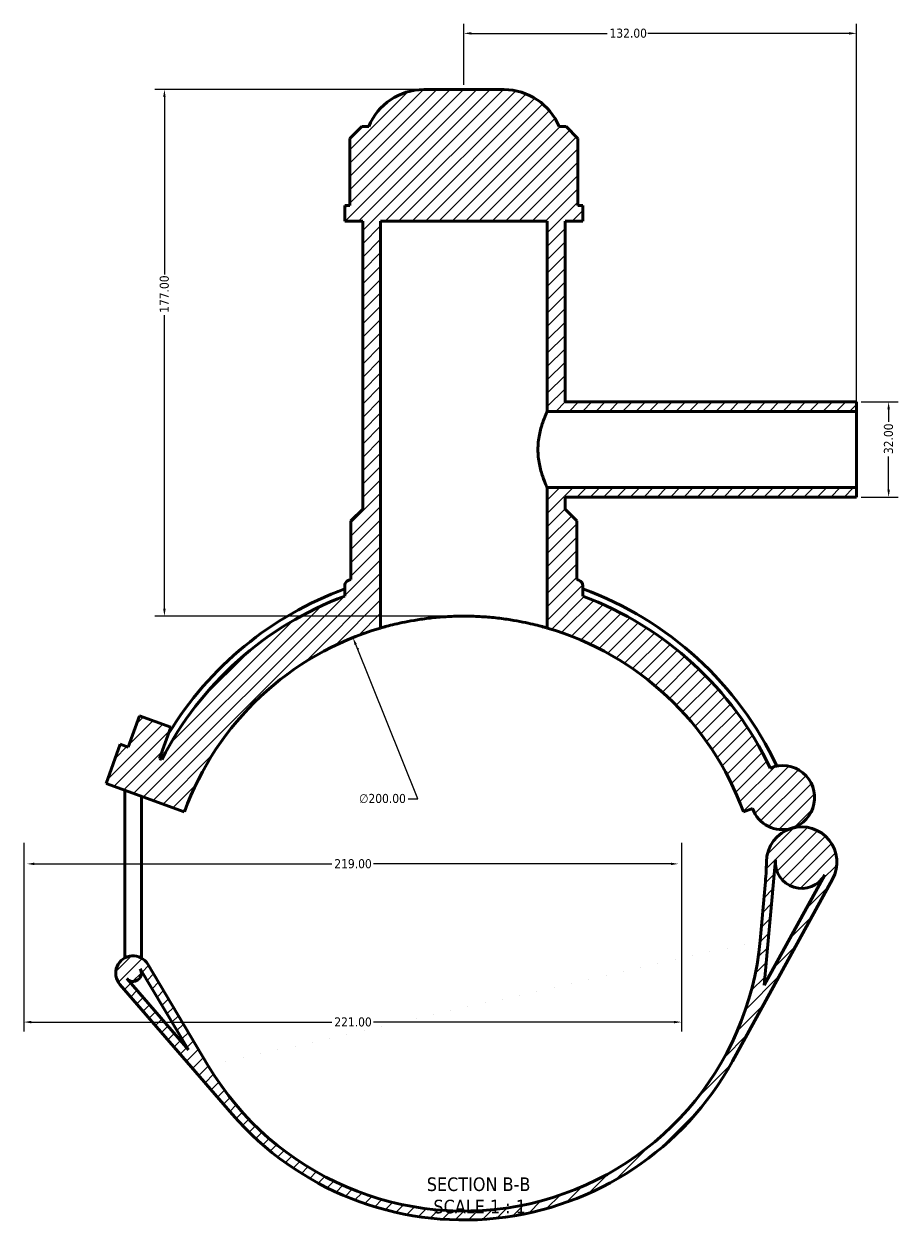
# Model space of a CAD drawing. Header units: millimetres. Extents: x 0 to 898, y -425 to 1013.
# Tile 1 of 6: x 261 to 555, y -425 to -23. Entities that reach past the tile are written whole.
import ezdxf

# ---------------------------------------------------------------- set-up
doc = ezdxf.new("R2010")
doc.units = ezdxf.units.MM
for name, color, linetype, lineweight in [('Dimension (ANSI)', 7, 'Continuous', 25), ('Hatch (ANSI)', 7, 'Continuous', 18), ('Symbol (ANSI)', 7, 'Continuous', 25), ('Visible (ANSI)', 7, 'Continuous', 50)]:
    doc.layers.add(name, color=color, linetype=linetype, lineweight=lineweight)
doc.styles.add('Label Text (ANSI)', font='tahoma.ttf')
doc.styles.add('Note Text (ANSI)', font='tahoma.ttf')
doc.dimstyles.new('Default - mm (ANSI)', dxfattribs={"dimtxt": 3.048, "dimasz": 2.5, "dimexe": 3.175, "dimexo": 1.6002, "dimgap": 0.8, "dimtad": 0, "dimtoh": 1, "dimrnd": 1e-08, "dimzin": 4, "dimdsep": 46, "dimtxsty": 'Note Text (ANSI)', "dimcen": 0.09, "dimdle": 10, "dimclrd": 256, "dimclre": 256, "dimclrt": 256, "dimadec": 1, "dimazin": 1, "dimtfac": 1, "dimtofl": 0, "dimtmove": 0, "dimatfit": 3, "dimfxl": 1, "dimtolj": 1, "dimtzin": 4, "dimlwd": -1, "dimlwe": -1, "dimarcsym": 0})

# ---------------------------------------------------------------- blocks, each defined once
blk = doc.blocks.new('*D7')
at = {"layer": 'Defpoints', "color": 0, "transparency": 16777216}
for p in [(371.37, -229.18), (445.97, -414.75)]:
    blk.add_point(p, dxfattribs=at)
at = {"layer": 'Dimension (ANSI)', "transparency": 16777216}
for p, q in [((393.16, -283.37), (372.3, -231.5)), ((389.94, -283.37), (393.16, -283.37))]:
    blk.add_line(p, q, dxfattribs=at)
blk.add_arc((408.67, -321.96), 100, 107.1765, 113.719, dxfattribs=at)
blk.add_solid([(372.69, -231.34), (371.92, -231.65), (371.37, -229.18)], dxfattribs=at)
at = {"layer": 'Dimension (ANSI)', "color": 230, "true_color": 0xff0080, "transparency": 16777216, "insert": (373.46, -281.73), "char_height": 3.048, "attachment_point": 1, "style": 'Note Text (ANSI)'}
blk.add_mtext('\\A1;∅200.00', dxfattribs=at)
blk = doc.blocks.new('*D9')
at = {"layer": 'Defpoints', "color": 0, "transparency": 16777216}
for p in [(395.17, -44.96), (308.01, -221.96), (408.67, -221.96)]:
    blk.add_point(p, dxfattribs=at)
at = {"layer": 'Dimension (ANSI)', "transparency": 16777216}
for p, q in [((393.57, -44.96), (304.83, -44.96)), ((308.01, -47.46), (308.01, -107.12)), ((308.01, -219.46), (308.01, -120.8)), ((407.07, -221.96), (304.83, -221.96))]:
    blk.add_line(p, q, dxfattribs=at)
for points in [[(307.59, -47.46), (308.42, -47.46), (308.01, -44.96)], [(307.59, -219.46), (308.42, -219.46), (308.01, -221.96)]]:
    blk.add_solid(points, dxfattribs=at)
at = {"layer": 'Dimension (ANSI)', "color": 230, "true_color": 0xff0080, "transparency": 16777216, "insert": (306.42, -120), "char_height": 3.048, "attachment_point": 1, "rotation": 90, "style": 'Note Text (ANSI)'}
blk.add_mtext('\\A1;177.00', dxfattribs=at)
blk = doc.blocks.new('*D10')
at = {"layer": 'Defpoints', "color": 0, "transparency": 16777216}
for p in [(540.67, -149.96), (540.67, -181.96), (551.45, -181.96)]:
    blk.add_point(p, dxfattribs=at)
at = {"layer": 'Dimension (ANSI)', "transparency": 16777216}
for p, q in [((542.27, -149.96), (554.63, -149.96)), ((551.45, -152.46), (551.45, -156.63)), ((551.45, -179.46), (551.45, -168.29)), ((542.27, -181.96), (554.63, -181.96))]:
    blk.add_line(p, q, dxfattribs=at)
for points in [[(551.03, -152.46), (551.87, -152.46), (551.45, -149.96)], [(551.03, -179.46), (551.87, -179.46), (551.45, -181.96)]]:
    blk.add_solid(points, dxfattribs=at)
at = {"layer": 'Dimension (ANSI)', "color": 230, "true_color": 0xff0080, "transparency": 16777216, "insert": (549.86, -167.49), "char_height": 3.048, "attachment_point": 1, "rotation": 90, "style": 'Note Text (ANSI)'}
blk.add_mtext('\\A1;32.00', dxfattribs=at)
blk = doc.blocks.new('*D11')
at = {"layer": 'Defpoints', "color": 0, "transparency": 16777216}
for p in [(540.67, -26.05), (408.67, -44.96), (540.67, -153.16)]:
    blk.add_point(p, dxfattribs=at)
at = {"layer": 'Dimension (ANSI)', "transparency": 16777216}
for p, q in [((408.67, -43.36), (408.67, -22.88)), ((540.67, -151.56), (540.67, -22.88)), ((411.17, -26.05), (456.83, -26.05)), ((538.17, -26.05), (470.51, -26.05))]:
    blk.add_line(p, q, dxfattribs=at)
for points in [[(411.17, -25.64), (411.17, -26.47), (408.67, -26.05)], [(538.17, -25.64), (538.17, -26.47), (540.67, -26.05)]]:
    blk.add_solid(points, dxfattribs=at)
at = {"layer": 'Dimension (ANSI)', "color": 230, "true_color": 0xff0080, "transparency": 16777216, "insert": (457.63, -24.46), "char_height": 3.048, "attachment_point": 1, "style": 'Note Text (ANSI)'}
blk.add_mtext('\\A1;132.00', dxfattribs=at)
blk = doc.blocks.new('*D12')
at = {"layer": 'Defpoints', "color": 0, "transparency": 16777216}
for p in [(260.78, -296.59), (481.78, -296.59), (481.78, -358.43)]:
    blk.add_point(p, dxfattribs=at)
at = {"layer": 'Dimension (ANSI)', "transparency": 16777216}
for p, q in [((260.78, -298.19), (260.78, -361.61)), ((481.78, -298.19), (481.78, -361.61)), ((263.28, -358.43), (364.32, -358.43)), ((479.28, -358.43), (378.24, -358.43))]:
    blk.add_line(p, q, dxfattribs=at)
for points in [[(263.28, -358.02), (263.28, -358.85), (260.78, -358.43)], [(479.28, -358.02), (479.28, -358.85), (481.78, -358.43)]]:
    blk.add_solid(points, dxfattribs=at)
at = {"layer": 'Dimension (ANSI)', "color": 230, "true_color": 0xff0080, "transparency": 16777216, "insert": (365.12, -356.85), "char_height": 3.048, "attachment_point": 1, "style": 'Note Text (ANSI)'}
blk.add_mtext('\\A1;221.00', dxfattribs=at)
blk = doc.blocks.new('*D13')
at = {"layer": 'Defpoints', "color": 0, "transparency": 16777216}
for p in [(261.78, -305.25), (480.78, -305.25), (480.78, -305.25)]:
    blk.add_point(p, dxfattribs=at)
at = {"layer": 'Dimension (ANSI)', "transparency": 16777216}
for p, q in [((264.28, -305.25), (364.32, -305.25)), ((478.28, -305.25), (378.24, -305.25))]:
    blk.add_line(p, q, dxfattribs=at)
for points in [[(264.28, -304.83), (264.28, -305.67), (261.78, -305.25)], [(478.28, -304.83), (478.28, -305.67), (480.78, -305.25)]]:
    blk.add_solid(points, dxfattribs=at)
at = {"layer": 'Dimension (ANSI)', "color": 230, "true_color": 0xff0080, "transparency": 16777216, "insert": (365.12, -303.66), "char_height": 3.048, "attachment_point": 1, "style": 'Note Text (ANSI)'}
blk.add_mtext('\\A1;219.00', dxfattribs=at)

msp = doc.modelspace()

# ---------------------------------------------------------------- hatches: boundary and pattern name
at = {"layer": 'Hatch (ANSI)'}
h = msp.add_hatch(dxfattribs=at)
h.set_pattern_fill('ANSI31', color=256, scale=25.4, style=0)
h.set_pattern_definition([(45, (0, 0), (-2.245064, 2.245064), [])])
edge = h.paths.add_edge_path()
edge.add_line((307.146, -270.111), (306.335, -269.815))
edge.add_line((306.335, -269.815), (310.165, -259.291))
edge.add_line((310.165, -259.291), (299.641, -255.46))
edge.add_line((299.641, -255.46), (295.81, -265.985))
edge.add_line((295.81, -265.985), (293.179, -265.027))
edge.add_line((293.179, -265.027), (288.391, -278.183))
edge.add_line((288.391, -278.183), (314.702, -287.759))
edge.add_ellipse((408.672, -321.961), major_axis=(-93.969, 34.202), ratio=1, start_angle=306.2602, end_angle=360, ccw=False)
edge.add_line((380.672, -225.961), (380.672, -89.211))
edge.add_line((380.672, -89.211), (436.672, -89.211))
edge.add_line((436.672, -89.211), (436.672, -153.161))
edge.add_line((436.672, -153.161), (540.672, -153.161))
edge.add_line((540.672, -153.161), (540.672, -149.961))
edge.add_line((540.672, -149.961), (442.672, -149.961))
edge.add_line((442.672, -149.961), (442.672, -89.211))
edge.add_line((442.672, -89.211), (448.672, -89.211))
edge.add_line((448.672, -89.211), (448.672, -83.901))
edge.add_line((448.672, -83.901), (447.024, -83.901))
edge.add_line((447.024, -83.901), (447.024, -61.351))
edge.add_line((447.024, -61.351), (443.024, -57.351))
edge.add_line((443.024, -57.351), (440.672, -57.351))
edge.add_ellipse((422.176, -64.961), major_axis=(18.496, 7.61), ratio=1, start_angle=0, end_angle=67.63534)
edge.add_line((422.176, -44.961), (395.167, -44.961))
edge.add_ellipse((395.167, -64.961), major_axis=(0, 20), ratio=1, start_angle=0, end_angle=67.63534)
edge.add_line((376.672, -57.351), (374.319, -57.351))
edge.add_line((374.319, -57.351), (370.319, -61.351))
edge.add_line((370.319, -61.351), (370.319, -83.901))
edge.add_line((370.319, -83.901), (368.672, -83.901))
edge.add_line((368.672, -83.901), (368.672, -89.211))
edge.add_line((368.672, -89.211), (374.672, -89.211))
edge.add_line((374.672, -89.211), (374.672, -185.961))
edge.add_line((374.672, -185.961), (370.672, -189.961))
edge.add_line((370.672, -189.961), (370.672, -209.656))
edge.add_ellipse((408.672, -321.961), major_axis=(-38, 112.305), ratio=1, start_angle=0, end_angle=0.33298)
edge.add_spline(control_points=[(370.02, -209.879), (369.874, -209.929), (369.736, -209.995), (369.476, -210.159), (369.356, -210.255), (369.065, -210.55), (368.92, -210.769), (368.722, -211.251), (368.672, -211.509), (368.672, -211.77)], knot_values=[-0.2483344, -0.2483344, -0.2483344, -0.2483344, -0.2022961, -0.2022961, -0.1562578, -0.1562578, -0.0781289, -0.0781289, 0, 0, 0, 0], degree=3, periodic=0)
edge.add_line((368.672, -211.77), (368.672, -215.209))
edge.add_ellipse((408.672, -321.961), major_axis=(-40, 106.752), ratio=1, start_angle=0, end_angle=42.40489)
edge = h.paths.add_edge_path()
edge.add_line((322.742, -373.109), (302.436, -338.995))
edge.add_ellipse((297.452, -341.961), major_axis=(4.984, 2.967), ratio=1, start_angle=0, end_angle=190.09828)
edge.add_line((293.065, -345.756), (330.772, -389.346))
edge.add_ellipse((408.672, -321.961), major_axis=(-77.899, -67.385), ratio=1, start_angle=0, end_angle=110.33732)
edge.add_line((498.929, -371.585), (532.588, -310.366))
edge.add_ellipse((522.207, -304.659), major_axis=(10.381, -5.707), ratio=1, start_angle=0, end_angle=135.26821)
edge.add_ellipse((522.207, -304.659), major_axis=(-3.358, 11.36), ratio=1, start_angle=0, end_angle=72.83798)
edge.add_ellipse((410.369, -303.301), major_axis=(99.993, -1.214), ratio=1, start_angle=355.49837, end_angle=360, ccw=False)
edge.add_line((509.958, -312.36), (508.26, -331.02))
edge.add_ellipse((408.672, -321.961), major_axis=(99.589, -9.059), ratio=1, start_angle=215.95985, end_angle=360, ccw=False)
edge = h.paths.add_edge_path(flags=0)
edge.add_line((509.562, -346.019), (513.397, -303.858))
edge.add_ellipse((522.207, -304.659), major_axis=(-8.81, 0.801), ratio=1, start_angle=0, end_angle=156.39544)
edge.add_line((529.959, -308.921), (509.562, -346.019))
edge = h.paths.add_edge_path(flags=0)
edge.add_line((299.858, -340.529), (316.067, -367.761))
edge.add_line((316.067, -367.761), (295.334, -343.793))
edge.add_ellipse((297.452, -341.961), major_axis=(-2.118, -1.832), ratio=1, start_angle=0, end_angle=169.90172)
edge = h.paths.add_edge_path()
edge.add_ellipse((515.797, -282.971), major_axis=(3.053, -10.328), ratio=1, start_angle=0, end_angle=186.24103)
edge.add_ellipse((408.672, -321.961), major_axis=(102.968, 48.925), ratio=1, start_angle=0, end_angle=44.04445)
edge.add_line((448.672, -215.209), (448.672, -211.77))
edge.add_ellipse((446.672, -211.77), major_axis=(2, 0), ratio=1, start_angle=0, end_angle=70.97308)
edge.add_ellipse((408.672, -321.961), major_axis=(38.652, 112.083), ratio=1, start_angle=0, end_angle=0.33298)
edge.add_line((446.672, -209.656), (446.672, -189.961))
edge.add_line((446.672, -189.961), (442.672, -185.961))
edge.add_line((442.672, -185.961), (442.672, -181.961))
edge.add_line((442.672, -181.961), (540.672, -181.961))
edge.add_line((540.672, -181.961), (540.672, -178.761))
edge.add_line((540.672, -178.761), (436.672, -178.761))
edge.add_line((436.672, -178.761), (436.672, -225.961))
edge.add_ellipse((408.672, -321.961), major_axis=(28, 96), ratio=1, start_angle=306.2602, end_angle=360, ccw=False)
edge.add_line((502.641, -287.759), (505.677, -286.654))
edge.add_ellipse((515.797, -282.971), major_axis=(-10.12, -3.683), ratio=1, start_angle=0, end_angle=86.46625)

# ---------------------------------------------------------------- linework, layer by layer
at = {"layer": 'Visible (ANSI)'}
for p, q in [((422.176, -44.961), (395.167, -44.961)), ((374.319, -57.351), (370.319, -61.351)), ((376.672, -57.351), (374.319, -57.351)), ((443.024, -57.351), (440.672, -57.351)), ((447.024, -61.351), (443.024, -57.351)), ((370.319, -61.351), (370.319, -83.901)), ((447.024, -83.901), (447.024, -61.351)), ((370.319, -83.901), (368.672, -83.901)), ((368.672, -83.901), (368.672, -89.211)), ((448.672, -83.901), (447.024, -83.901)), ((448.672, -89.211), (448.672, -83.901)), ((368.672, -89.211), (374.672, -89.211)), ((374.672, -89.211), (374.672, -185.961)), ((380.672, -225.961), (380.672, -89.211)), ((380.672, -89.211), (436.672, -89.211)), ((436.672, -89.211), (436.672, -153.161)), ((442.672, -149.961), (442.672, -89.211)), ((442.672, -89.211), (448.672, -89.211)), ((540.672, -149.961), (442.672, -149.961)), ((540.672, -153.161), (540.672, -149.961)), ((436.672, -153.161), (540.672, -153.161)), ((540.672, -178.761), (540.672, -153.161)), ((540.672, -178.761), (436.672, -178.761)), ((436.672, -178.761), (436.672, -225.961)), ((540.672, -181.961), (540.672, -178.761)), ((442.672, -185.961), (442.672, -181.961)), ((442.672, -181.961), (540.672, -181.961)), ((374.672, -185.961), (370.672, -189.961)), ((446.672, -189.961), (442.672, -185.961)), ((370.672, -189.961), (370.672, -209.656)), ((446.672, -209.656), (446.672, -189.961)), ((368.672, -211.77), (368.672, -215.209)), ((448.672, -215.209), (448.672, -211.77)), ((299.641, -255.46), (295.81, -265.985)), ((310.165, -259.291), (299.641, -255.46)), ((306.335, -269.815), (310.165, -259.291)), ((293.179, -265.027), (288.391, -278.183)), ((295.81, -265.985), (293.179, -265.027)), ((307.146, -270.111), (306.335, -269.815)), ((288.391, -278.183), (314.702, -287.759)), ((294.652, -335.801), (294.652, -280.462)), ((300.252, -335.801), (300.252, -282.5)), ((502.641, -287.759), (505.677, -286.654)), ((509.562, -346.019), (513.397, -303.858)), ((529.959, -308.921), (509.562, -346.019)), ((498.929, -371.585), (532.588, -310.366)), ((509.958, -312.36), (508.26, -331.02)), ((294.652, -335.801), (294.652, -336.882)), ((300.252, -336.882), (300.252, -335.801)), ((299.858, -340.529), (316.067, -367.761)), ((300.252, -341.961), (300.252, -341.191)), ((322.742, -373.109), (302.436, -338.995)), ((293.065, -345.756), (330.772, -389.346)), ((316.067, -367.761), (295.334, -343.793))]:
    msp.add_line(p, q, dxfattribs=at)
for centre, radius, start, end in [((395.167, -64.961), 20, 90, 157.63534), ((422.176, -64.961), 20, 22.36466, 90), ((408.672, -321.961), 116.28, 110.1206, 148.63512), ((408.672, -321.961), 118.56, 108.69394, 109.02692), ((408.672, -321.961), 118.56, 70.97308, 71.30606), ((446.672, -211.77), 2, 0, 70.97308), ((408.672, -321.961), 116.28, 25.23957, 69.8794), ((408.672, -321.961), 114, 110.54098, 152.94587), ((408.672, -321.961), 114, 25.41457, 69.45902), ((408.672, -321.961), 100, 106.2602, 160), ((408.672, -321.961), 100, 20, 73.7398), ((515.797, -282.971), 10.769, 286.46625, 112.70729), ((515.797, -282.971), 10.769, 200, 286.46625), ((522.207, -304.659), 11.846, 106.46625, 179.30423), ((522.207, -304.659), 11.846, 331.19805, 106.46625), ((410.369, -303.301), 100, 354.8026, 359.30423), ((522.207, -304.659), 8.846, 174.8026, 331.19805), ((408.672, -321.961), 100, 210.76245, 354.8026), ((297.452, -341.961), 5.8, 30.76245, 220.86073), ((297.452, -341.961), 2.8, 220.86073, 30.76245), ((408.672, -321.961), 103, 220.86073, 331.19805)]:
    msp.add_arc(centre, radius, start, end, dxfattribs=at)
for points, knots in [([(436.672, -153.161), (436.672, -153.161), (436.635, -153.241), (436.486, -153.571), (436.375, -153.821), (435.952, -154.807), (435.552, -155.788), (434.784, -158.035), (434.364, -159.457), (433.906, -161.816), (433.782, -162.639), (433.616, -164.303), (433.575, -165.144), (433.575, -165.961)], [5.8824205, 5.8824205, 5.8824205, 5.8824205, 6.1272982, 6.1272982, 6.3721759, 6.3721759, 6.8619313, 6.8619313, 7.3525793, 7.3525793, 7.5979033, 7.5979033, 7.8432273, 7.8432273, 7.8432273, 7.8432273]), ([(433.575, -165.961), (433.575, -166.779), (433.616, -167.62), (433.782, -169.284), (433.906, -170.107), (434.364, -172.465), (434.784, -173.888), (435.552, -176.134), (435.952, -177.116), (436.375, -178.102), (436.486, -178.352), (436.635, -178.682), (436.672, -178.761), (436.672, -178.761)], [0, 0, 0, 0, 0.245324, 0.245324, 0.490648, 0.490648, 0.9812961, 0.9812961, 1.4710514, 1.4710514, 1.7159291, 1.7159291, 1.9608068, 1.9608068, 1.9608068, 1.9608068]), ([(370.02, -209.879), (369.874, -209.929), (369.736, -209.995), (369.476, -210.159), (369.356, -210.255), (369.065, -210.55), (368.92, -210.769), (368.722, -211.251), (368.672, -211.509), (368.672, -211.77)], [-0.24833443, -0.24833443, -0.24833443, -0.24833443, -0.20229611, -0.20229611, -0.15625779, -0.15625779, -0.07812889, -0.07812889, 0, 0, 0, 0]), ([(436.672, -225.961), (436.672, -225.961), (436.501, -225.911), (435.788, -225.707), (435.245, -225.554), (433.814, -225.171), (432.924, -224.941), (430.871, -224.451), (429.708, -224.191), (427.233, -223.691), (425.834, -223.433), (422.786, -222.95), (421.136, -222.726), (417.69, -222.354), (415.89, -222.206), (412.265, -222.009), (410.439, -221.961), (406.904, -221.961), (405.078, -222.009), (401.453, -222.206), (399.654, -222.354), (396.207, -222.726), (394.557, -222.95), (391.509, -223.433), (390.11, -223.691), (387.635, -224.191), (386.472, -224.451), (384.419, -224.941), (383.53, -225.171), (382.098, -225.554), (381.555, -225.707), (380.842, -225.911), (380.672, -225.961), (380.672, -225.961)], [8.4869329, 8.4869329, 8.4869329, 8.4869329, 9.0174255, 9.0174255, 9.5479181, 9.5479181, 10.0784107, 10.0784107, 10.6089033, 10.6089033, 11.1392773, 11.1392773, 11.6696513, 11.6696513, 12.2000254, 12.2000254, 12.7303994, 12.7303994, 13.2607734, 13.2607734, 13.7911475, 13.7911475, 14.3215215, 14.3215215, 14.8518955, 14.8518955, 15.3823881, 15.3823881, 15.9128807, 15.9128807, 16.4433733, 16.4433733, 16.9738659, 16.9738659, 16.9738659, 16.9738659])]:
    msp.add_open_spline(points, degree=3, knots=knots, dxfattribs=at)

# ---------------------------------------------------------------- texts
at = {"layer": 'Symbol (ANSI)', "char_height": 4.572, "attachment_point": 7, "style": 'Label Text (ANSI)'}
for s, insert in [('SECTION B-B', (396.203, -415.306)), ('SCALE 1 : 1', (398.426, -422.819))]:
    msp.add_mtext(s, dxfattribs=dict(at, insert=insert))

# ---------------------------------------------------------------- dimensions: what is measured, and where the dimension line sits
at = {"layer": 'Dimension (ANSI)'}
for base, p1, p2, angle, override, picture, middle in [((540.672, -26.052), (408.672, -44.961), (540.672, -153.161), 180, {"dimtoh": 0, "dimdec": 2, "dimtp": 0, "dimtm": 0, "dimtdec": 2, "dimatfit": 1}, '*D11', (463.672, -26.052)), ((308.006, -221.962), (395.167, -44.961), (408.672, -221.962), 90, {"dimtoh": 0, "dimdec": 2, "dimtp": 0, "dimtm": 0, "dimtdec": 2, "dimatfit": 1}, '*D9', (308.006, -113.962)), ((551.451, -181.961), (540.672, -149.961), (540.672, -181.961), 90, {"dimtoh": 0, "dimdec": 2, "dimtp": 0, "dimtm": 0, "dimtdec": 2, "dimatfit": 1}, '*D10', (551.451, -162.461)), ((481.781, -358.433), (260.781, -296.585), (481.781, -296.585), 180, {"dimtoh": 0, "dimdec": 2, "dimtp": 0, "dimtm": 0, "dimtdec": 2, "dimatfit": 1}, '*D12', (371.281, -358.433)), ((480.781, -305.25), (261.781, -305.25), (480.781, -305.25), 180, {"dimtoh": 0, "dimdec": 2, "dimse1": 1, "dimse2": 1, "dimtp": 0, "dimtm": 0, "dimtdec": 2, "dimatfit": 1}, '*D13', (371.281, -305.25))]:
    dim = msp.add_linear_dim(base=base, p1=p1, p2=p2, angle=angle, dimstyle='Default - mm (ANSI)', override=override, dxfattribs=at)
    dim.commit()
    dim.dimension.update_dxf_attribs({"geometry": picture, "text_midpoint": middle, "dimtype": 160})
dim = msp.add_diameter_dim_2p(p1=(445.971, -414.751), p2=(371.372, -229.178), dimstyle='Default - mm (ANSI)', override={"dimtih": 1, "dimdec": 2, "dimlfac": 0.99997, "dimtp": 0, "dimtm": 0, "dimtdec": 2}, dxfattribs=at)
dim.commit()
dim.dimension.update_dxf_attribs({"geometry": '*D7', "text_midpoint": (381.296, -283.371), "dimtype": 163})

doc.saveas('drawing.dxf')
